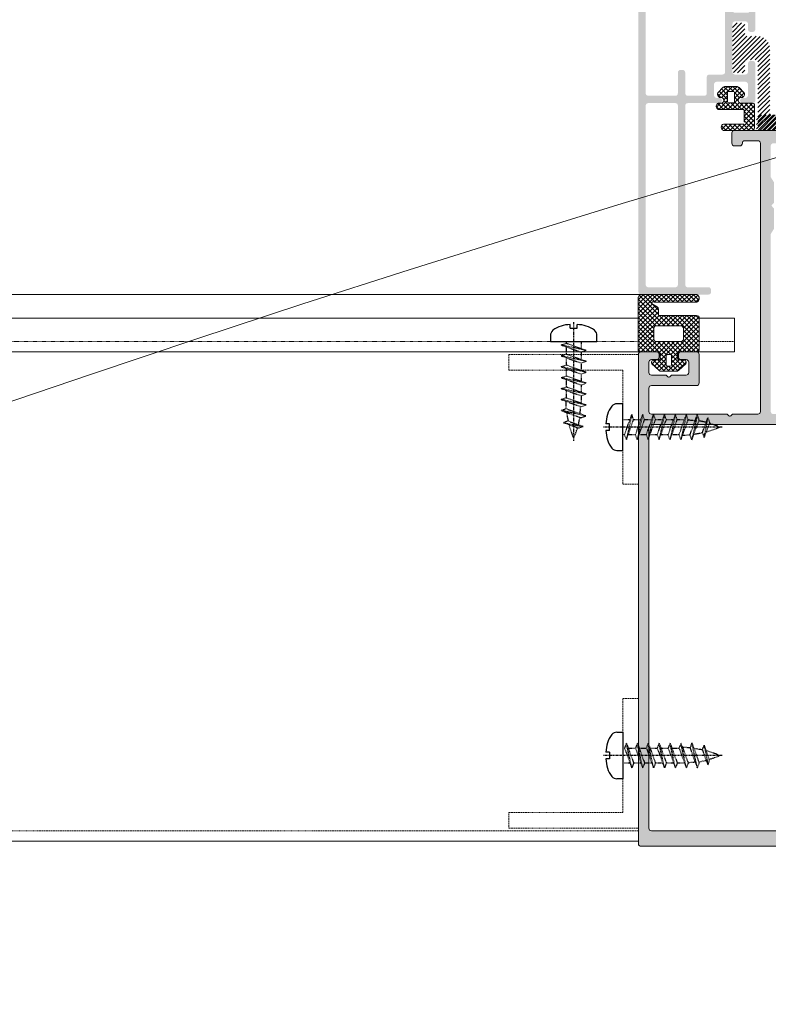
# Model space of a CAD drawing. Header units: millimetres. Extents: x -226731 to 126254, y -16359 to 60195.
# Tile 254 of 256: x -139063 to -138919, y 20748 to 20938. Entities that reach past the tile are written whole.
import ezdxf

# ---------------------------------------------------------------- set-up
doc = ezdxf.new("R2010")
doc.units = ezdxf.units.MM
doc.header["$LTSCALE"] = 0.1
doc.header["$MEASUREMENT"] = 0
doc.linetypes.add('CENTER', pattern=[2, 1.25, -0.25, 0.25, -0.25])
doc.linetypes.add('HIDDEN', pattern=[0.375, 0.25, -0.125])
doc.layers.get('0').update_dxf_attribs({"lineweight": 5})
for name, color, linetype, lineweight in [('01. Aluminium (Main Structure)', 6, 'Continuous', 5), ('0_CCE_ FF_SIDE WALL SPRINKLER', 6, 'Continuous', 0), ('3_Hatch', 8, 'Continuous', 0), ('FIRE CIRCULE', 7, 'Continuous', 5), ('SPRINKLER COVERAGE AREA', 1, 'Continuous', 9)]:
    doc.layers.add(name, color=color, linetype=linetype, lineweight=lineweight)
for name, color, linetype in [('A-ANNO-DIMS-30', 7, 'Continuous'), ('CENTER LINE', 8, 'CENTER'), ('FIRE FIGHTING SERVICES', 5, 'Continuous'), ('HARDWARES', 7, 'Continuous')]:
    doc.layers.add(name, color=color, linetype=linetype)
doc.styles.add('A-ANNO-DIM regular', font='isocp.shx')
doc.dimstyles.new('A-100mm-Regular', dxfattribs={"dimtxt": 200, "dimasz": 100, "dimexe": 100, "dimexo": 10, "dimgap": 50, "dimtad": 1, "dimdec": 0, "dimzin": 12, "dimdsep": 46, "dimtxsty": 'A-ANNO-DIM regular', "dimblk": 'ARCHTICK', "dimcen": 0, "dimdle": 100, "dimclrd": 205, "dimclre": 205, "dimclrt": 211, "dimadec": 0, "dimazin": 0, "dimtfac": 1, "dimtdec": 0, "dimtix": 1, "dimtmove": 2, "dimatfit": 3, "dimldrblk": 'ARCHTICK', "dimfxl": 0, "dimtvp": 1, "dimtolj": 1, "dimtzin": 0, "dimarcsym": 0})

# ---------------------------------------------------------------- blocks, each defined once
blk = doc.blocks.new('*U429')
at = {"layer": '3_Hatch'}
h = blk.add_hatch(color=8, dxfattribs=at)
h.dxf.hatch_style = 1
h.paths.add_polyline_path([(-4.22, 77.48), (-3.91, 77.79), (-3.91, 81.75), (-4.5, 82.78), (-4.5, 116.97), (-4.46, 117.16), (-4.35, 117.32), (-4.21, 117.43), (-4, 117.47), (4, 117.47), (4.19, 117.43), (4.35, 117.32), (4.46, 117.16), (4.52, 116.97), (4.52, 82.78), (3.89, 81.75), (3.89, 77.79), (4.21, 77.48), (4.3, 77.33), (4.3, 77.18), (4.21, 77.04), (3.89, 76.74), (3.89, 72.78), (4.52, 71.75), (4.52, 65.75), (4.46, 65.57), (4.35, 65.41), (4.19, 65.3), (4, 65.26), (-4, 65.26), (-4.21, 65.3), (-4.35, 65.41), (-4.46, 65.57), (-4.5, 65.75), (-4.5, 71.75), (-3.91, 72.78), (-3.91, 76.74), (-4.22, 77.04), (-4.28, 77.18), (-4.28, 77.33)], flags=16)
h.paths.add_polyline_path([(10.04, 65.44), (9.98, 65.26), (9.97, 65.08), (9.86, 64.91), (9.69, 64.8), (9.51, 64.77), (7, 64.77), (6.82, 64.8), (6.64, 64.91), (6.53, 65.08), (6.51, 65.26), (6.51, 116.97), (6.53, 117.16), (6.64, 117.32), (6.82, 117.43), (7, 117.47), (11.89, 117.47), (12.18, 117.78), (12.33, 117.87), (12.47, 117.87), (12.6, 117.78), (12.93, 117.47), (27.5, 117.47), (27.69, 117.43), (27.87, 117.32), (27.96, 117.16), (28, 116.97), (28, 112.48), (27.96, 112.27), (27.87, 112.11), (27.69, 112), (27.5, 111.96), (18.82, 111.96), (18.62, 111.93), (18.45, 111.82), (18.34, 111.65), (18.3, 111.45), (18.3, 105.98), (18.34, 105.78), (18.45, 105.6), (18.62, 105.51), (18.82, 105.47), (21.8, 105.47), (22, 105.51), (22.16, 105.6), (22.27, 105.78), (22.29, 105.98), (22.29, 106.46), (22.27, 106.66), (22.16, 106.81), (22, 106.92), (21.8, 106.97), (20.81, 106.97), (20.61, 107.01), (20.46, 107.12), (20.35, 107.26), (20.3, 107.47), (20.3, 109.46), (20.35, 109.66), (20.46, 109.81), (20.61, 109.92), (20.81, 109.97), (23.64, 109.97), (23.94, 110.28), (24.08, 110.35), (24.23, 110.35), (24.36, 110.28), (24.69, 109.97), (27.5, 109.97), (27.69, 109.92), (27.87, 109.81), (27.96, 109.66), (28, 109.46), (28, 107.47), (27.96, 107.26), (27.87, 107.12), (27.69, 107.01), (27.5, 106.97), (26.52, 106.97), (26.31, 106.92), (26.17, 106.81), (26.06, 106.66), (26, 106.46), (26, 105.98), (26.06, 105.78), (26.17, 105.6), (26.31, 105.51), (26.52, 105.47), (29.51, 105.47), (29.7, 105.51), (29.86, 105.6), (29.97, 105.78), (29.99, 105.98), (29.97, 200.47), (29.86, 200.65), (29.78, 200.7), (29.7, 200.76), (29.61, 200.77), (29.51, 200.78), (-29.51, 200.78), (-29.71, 200.76), (-29.86, 200.65), (-29.97, 200.47), (-30.01, 200.3), (-30.01, 105.98), (-29.97, 105.78), (-29.86, 105.6), (-29.71, 105.51), (-29.51, 105.47), (-26.5, 105.47), (-26.31, 105.51), (-26.15, 105.6), (-26.04, 105.78), (-26, 105.98), (-26, 106.46), (-26.04, 106.66), (-26.15, 106.81), (-26.31, 106.92), (-26.5, 106.97), (-27.52, 106.97), (-27.69, 107.01), (-27.87, 107.12), (-27.98, 107.26), (-28.01, 107.47), (-28.01, 109.46), (-27.98, 109.66), (-27.87, 109.81), (-27.69, 109.92), (-27.52, 109.97), (-24.69, 109.97), (-24.37, 110.28), (-24.25, 110.35), (-24.06, 110.35), (-23.94, 110.28), (-23.63, 109.97), (-20.81, 109.97), (-20.61, 109.92), (-20.44, 109.81), (-20.33, 109.66), (-20.3, 109.46), (-20.3, 107.47), (-20.33, 107.26), (-20.44, 107.12), (-20.61, 107.01), (-20.81, 106.97), (-21.82, 106.97), (-22.02, 106.92), (-22.16, 106.81), (-22.27, 106.66), (-22.31, 106.46), (-22.31, 105.98), (-22.27, 105.78), (-22.16, 105.6), (-22.02, 105.51), (-21.82, 105.47), (-18.8, 105.47), (-18.61, 105.51), (-18.45, 105.6), (-18.34, 105.78), (-18.3, 105.98), (-18.3, 111.45), (-18.34, 111.65), (-18.45, 111.82), (-18.61, 111.93), (-18.8, 111.96), (-27.52, 111.96), (-27.69, 112), (-27.87, 112.11), (-27.98, 112.27), (-28.01, 112.48), (-28.01, 116.97), (-27.98, 117.16), (-27.87, 117.32), (-27.69, 117.43), (-27.52, 117.47), (-12.93, 117.47), (-12.62, 117.78), (-12.49, 117.87), (-12.34, 117.87), (-12.18, 117.78), (-11.87, 117.47), (-7, 117.47), (-6.8, 117.43), (-6.66, 117.32), (-6.55, 117.16), (-6.51, 116.97), (-6.51, 65.26), (-6.55, 65.08), (-6.66, 64.91), (-6.8, 64.8), (-7, 64.77), (-9.51, 64.77), (-9.71, 64.8), (-9.86, 64.91), (-9.97, 65.08), (-10, 65.26), (-10.04, 65.44), (-10.15, 65.63), (-10.31, 65.74), (-10.5, 65.75), (-11.5, 65.75), (-11.7, 65.74), (-11.85, 65.63), (-11.96, 65.44), (-12.01, 65.26), (-12.01, 63.25), (-11.96, 63.07), (-11.85, 62.9), (-11.7, 62.79), (-11.5, 62.77), (-0.53, 62.77), (-0.2, 63.07), (-0.07, 63.14), (0.07, 63.14), (0.22, 63.07), (0.51, 62.77), (11.5, 62.77), (11.69, 62.79), (11.85, 62.9), (11.96, 63.07), (12.01, 63.25), (12.01, 65.26), (11.96, 65.44), (11.85, 65.63), (11.69, 65.74), (11.5, 65.75), (10.5, 65.75), (10.3, 65.74), (10.15, 65.63)])
h.paths.add_polyline_path([(28, 197.28), (27.96, 197.47), (27.87, 197.65), (27.69, 197.76), (27.5, 197.8), (-27.52, 197.8), (-27.69, 197.76), (-27.87, 197.65), (-27.98, 197.47), (-28.01, 197.28), (-28.01, 119.97), (-27.98, 119.77), (-27.87, 119.63), (-27.69, 119.52), (-27.52, 119.46), (27.5, 119.46), (27.69, 119.52), (27.87, 119.63), (27.96, 119.77), (28, 119.97)], flags=16)
h = blk.add_hatch(color=8, dxfattribs=at)
h.dxf.hatch_style = 1
h.paths.add_polyline_path([(28.61, 92.53), (28.61, 57.99), (28.57, 57.83), (28.46, 57.65), (28.28, 57.54), (28.1, 57.52), (22.9, 57.52), (22.7, 57.54), (22.54, 57.65), (22.44, 57.83), (22.41, 57.99), (22.41, 92.53), (22.44, 92.71), (22.54, 92.87), (22.7, 92.98), (22.9, 93.02), (28.1, 93.02), (28.28, 92.98), (28.46, 92.87), (28.57, 92.71)], flags=16)
h.paths.add_polyline_path([(22.41, 37.89), (22.35, 38.09), (22.24, 38.26), (22.1, 38.37), (21.9, 38.4), (21.49, 38.4), (21.31, 38.37), (21.15, 38.26), (21.04, 38.09), (21, 37.89), (21, 33.9), (20.95, 33.7), (20.84, 33.54), (20.69, 33.43), (20.49, 33.41), (13.79, 33.41), (13.61, 33.43), (13.45, 33.54), (13.34, 33.7), (13.3, 33.9), (13.3, 51.5), (13.34, 51.7), (13.45, 51.85), (13.61, 51.96), (13.79, 52.01), (16.35, 52.01), (16.54, 52.05), (16.7, 52.16), (16.81, 52.32), (16.85, 52.5), (16.85, 55.6), (16.87, 55.8), (16.98, 55.96), (17.16, 56.07), (17.36, 56.11), (20.49, 56.11), (20.69, 56.07), (20.84, 55.96), (20.95, 55.8), (21, 55.6), (21, 51.61), (21.04, 51.41), (21.15, 51.26), (21.31, 51.15), (21.49, 51.12), (21.9, 51.12), (22.1, 51.15), (22.24, 51.26), (22.35, 51.41), (22.41, 51.61), (22.41, 55.6), (22.44, 55.8), (22.54, 55.96), (22.7, 56.07), (22.9, 56.11), (28.1, 56.11), (28.28, 56.07), (28.46, 55.96), (28.57, 55.8), (28.61, 55.6), (28.61, 33.9), (28.57, 33.7), (28.46, 33.54), (28.28, 33.43), (28.1, 33.41), (22.9, 33.41), (22.7, 33.43), (22.54, 33.54), (22.44, 33.7), (22.41, 33.9)], flags=16)
h.paths.add_polyline_path([(12.2, 36.54), (11.89, 36.23), (11.89, 33.9), (11.85, 33.7), (11.74, 33.54), (11.58, 33.43), (11.38, 33.41), (9, 33.41), (8.8, 33.43), (8.65, 33.54), (8.54, 33.7), (8.49, 33.9), (8.49, 34.51), (8.45, 34.69), (8.34, 34.85), (8.18, 34.96), (8, 35), (7.79, 34.96), (7.63, 34.85), (7.52, 34.69), (7.48, 34.51), (7.48, 32.49), (7.52, 32.31), (7.63, 32.15), (7.79, 32.04), (8, 32), (28.5, 32), (28.7, 31.95), (28.85, 31.84), (28.96, 31.69), (29.01, 31.49), (29.01, 30.48), (29.05, 30.3), (29.14, 30.13), (29.3, 30.02), (29.51, 30.01), (29.69, 30.02), (29.85, 30.13), (29.96, 30.3), (30, 30.48), (30, 93.92), (29.96, 94.12), (29.85, 94.28), (29.69, 94.39), (29.51, 94.41), (16.5, 94.41), (16.3, 94.39), (16.15, 94.28), (16.04, 94.12), (15.99, 93.92), (15.99, 93.52), (16.04, 93.35), (16.15, 93.17), (16.3, 93.06), (16.5, 93.02), (20.49, 93.02), (20.69, 92.98), (20.84, 92.87), (20.95, 92.71), (21, 92.53), (21, 57.99), (20.95, 57.83), (20.84, 57.65), (20.69, 57.54), (20.49, 57.52), (14.42, 57.52), (14.25, 57.48), (14.16, 57.43), (14.07, 57.37), (14.01, 57.3), (13.96, 57.22), (13.94, 57.13), (13.92, 57.06), (13.92, 56.97), (13.94, 56.88), (13.96, 56.79), (14.01, 56.71), (14.07, 56.64), (14.16, 56.58), (14.25, 56.55), (14.36, 56.51), (14.95, 56.51), (15.15, 56.46), (15.29, 56.35), (15.4, 56.2), (15.44, 56), (15.44, 53.91), (15.4, 53.71), (15.29, 53.55), (15.15, 53.44), (14.95, 53.4), (9.38, 53.4), (9.2, 53.44), (9.04, 53.55), (8.93, 53.71), (8.89, 53.91), (8.89, 56), (8.93, 56.2), (9.04, 56.35), (9.2, 56.46), (9.38, 56.51), (9.92, 56.51), (10.12, 56.55), (10.26, 56.66), (10.37, 56.8), (10.43, 57.01), (10.37, 57.21), (10.26, 57.35), (10.12, 57.46), (9.92, 57.52), (8, 57.52), (7.79, 57.46), (7.63, 57.35), (7.52, 57.21), (7.48, 57.01), (7.48, 49.91), (7.52, 49.71), (7.63, 49.54), (7.79, 49.43), (8, 49.4), (8.38, 49.4), (8.58, 49.43), (8.76, 49.54), (8.84, 49.71), (8.89, 49.91), (8.89, 51.5), (8.93, 51.7), (9.04, 51.85), (9.2, 51.96), (9.38, 52.01), (11.38, 52.01), (11.58, 51.96), (11.74, 51.85), (11.85, 51.7), (11.89, 51.5), (11.89, 42.24), (11.85, 42.06), (11.74, 41.9), (11.58, 41.79), (11.38, 41.73), (9.38, 41.73), (9.2, 41.79), (9.04, 41.9), (8.93, 42.06), (8.89, 42.24), (8.89, 43.3), (8.84, 43.49), (8.76, 43.65), (8.58, 43.76), (8.38, 43.8), (8, 43.8), (7.79, 43.76), (7.63, 43.65), (7.52, 43.49), (7.48, 43.3), (7.48, 38.99), (7.5, 38.86), (7.54, 38.77), (7.59, 38.69), (7.65, 38.64), (7.7, 38.59), (7.78, 38.55), (7.85, 38.51), (7.92, 38.49), (8, 38.49), (8.09, 38.49), (8.16, 38.53), (8.23, 38.57), (8.31, 38.6), (8.36, 38.68), (8.42, 38.75), (8.49, 38.99), (8.49, 39.59), (8.54, 39.79), (8.65, 39.96), (8.8, 40.07), (9, 40.09), (11.38, 40.09), (11.58, 40.07), (11.74, 39.96), (11.85, 39.79), (11.89, 39.59), (11.89, 37.27), (12.2, 36.96), (12.29, 36.83), (12.29, 36.66)])
h = blk.add_hatch(dxfattribs=at)
h.set_pattern_fill('ANSI31', color=8, scale=5)
h.set_pattern_definition([(45, (-26191.7542, -15010.3187), (-0.441941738, 0.441941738), [])])
h.paths.add_polyline_path([(-9.5, 44.17), (-9.48, 44.32), (-9.39, 44.47), (-9.26, 44.54), (-9.11, 44.58), (-7.19, 44.58), (-7.06, 44.58), (-6.81, 44.59), (-6.57, 44.65), (-6.33, 44.72), (-6.11, 44.81), (-5.89, 44.92), (-5.69, 45.07), (-5.51, 45.22), (-5.34, 45.38), (-5.2, 45.58), (-5.05, 45.76), (-4.94, 45.98), (-4.85, 46.2), (-4.78, 46.44), (-4.72, 46.68), (-4.7, 46.94), (-4.69, 47.06), (-4.69, 59.37), (-4.67, 59.54), (-4.58, 59.66), (-4.45, 59.76), (-4.3, 59.77), (6.87, 59.77), (7.02, 59.81), (7.15, 59.9), (7.22, 60.03), (7.26, 60.19), (7.26, 62.39), (7.22, 62.53), (7.15, 62.66), (7.02, 62.75), (6.87, 62.77), (-6.61, 62.77), (-6.75, 62.75), (-6.88, 62.66), (-6.97, 62.53), (-6.99, 62.39), (-6.99, 49.57), (-7.03, 49.42), (-7.1, 49.28), (-7.25, 49.2), (-7.39, 49.17), (-9.11, 49.17), (-9.26, 49.2), (-9.39, 49.28), (-9.48, 49.42), (-9.5, 49.57), (-9.5, 51.29), (-9.51, 51.43), (-9.6, 51.56), (-9.73, 51.65), (-9.9, 51.67), (-11.49, 51.67), (-11.65, 51.65), (-11.78, 51.56), (-11.87, 51.43), (-11.89, 51.29), (-11.89, 42.45), (-11.87, 42.31), (-11.78, 42.2), (-11.65, 42.11), (-11.49, 42.07), (-9.9, 42.07), (-9.73, 42.11), (-9.6, 42.2), (-9.51, 42.31), (-9.5, 42.45)])
h = blk.add_hatch(dxfattribs=at)
h.set_pattern_fill('ANSI31', color=8, scale=5)
h.set_pattern_definition([(45, (-26191.7542, -14950.54475), (-0.441941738, 0.441941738), [])])
h.paths.add_polyline_path([(9.48, 44.32), (9.5, 44.17), (9.5, 42.45), (9.51, 42.31), (9.6, 42.2), (9.73, 42.11), (9.9, 42.07), (11.49, 42.07), (11.65, 42.11), (11.78, 42.2), (11.87, 42.31), (11.89, 42.45), (11.89, 51.29), (11.87, 51.43), (11.78, 51.56), (11.65, 51.65), (11.49, 51.67), (9.9, 51.67), (9.73, 51.65), (9.6, 51.56), (9.51, 51.43), (9.5, 51.29), (9.5, 49.57), (9.48, 49.42), (9.39, 49.28), (9.26, 49.2), (9.11, 49.17), (7.39, 49.17), (7.25, 49.2), (7.1, 49.28), (7.03, 49.42), (6.99, 49.57), (6.99, 62.39), (6.97, 62.53), (6.88, 62.66), (6.75, 62.75), (6.61, 62.77), (-6.87, 62.77), (-7.02, 62.75), (-7.15, 62.66), (-7.22, 62.53), (-7.26, 62.39), (-7.26, 60.19), (-7.22, 60.03), (-7.15, 59.9), (-7.02, 59.81), (-6.87, 59.77), (4.3, 59.77), (4.45, 59.76), (4.58, 59.66), (4.67, 59.54), (4.69, 59.37), (4.69, 47.06), (4.7, 46.94), (4.72, 46.68), (4.78, 46.44), (4.85, 46.2), (4.94, 45.98), (5.05, 45.76), (5.2, 45.58), (5.34, 45.38), (5.51, 45.22), (5.69, 45.07), (5.89, 44.92), (6.11, 44.81), (6.33, 44.72), (6.57, 44.65), (6.81, 44.59), (7.06, 44.58), (7.19, 44.58), (9.11, 44.58), (9.26, 44.54), (9.39, 44.47)])
at = {"layer": '01. Aluminium (Main Structure)', "color": 8, "linetype": 'ByBlock'}
for p, q in [((-29.51, 200.78), (29.51, 200.78)), ((29.51, 200.78), (29.7, 200.76)), ((29.7, 200.76), (29.86, 200.65)), ((29.86, 200.65), (29.97, 200.47)), ((29.97, 200.47), (29.99, 200.3)), ((29.99, 200.3), (29.99, 105.98)), ((-27.52, 197.8), (27.5, 197.8)), ((27.5, 197.8), (27.69, 197.76)), ((27.69, 197.76), (27.87, 197.65)), ((27.87, 197.65), (27.96, 197.47)), ((27.96, 197.47), (28, 197.28)), ((28, 197.28), (28, 119.97)), ((27.87, 119.63), (27.69, 119.52)), ((27.96, 119.77), (27.87, 119.63)), ((28, 119.97), (27.96, 119.77)), ((27.5, 119.46), (-27.52, 119.46)), ((11.89, 117.47), (12.18, 117.78)), ((12.18, 117.78), (12.33, 117.87)), ((12.33, 117.87), (12.47, 117.87)), ((12.47, 117.87), (12.6, 117.78)), ((12.6, 117.78), (12.93, 117.47)), ((27.69, 119.52), (27.5, 119.46)), ((6.51, 116.97), (6.53, 117.16)), ((6.51, 65.26), (6.51, 116.97)), ((6.53, 117.16), (6.64, 117.32)), ((6.64, 117.32), (6.82, 117.43)), ((6.82, 117.43), (7, 117.47)), ((7, 117.47), (11.89, 117.47)), ((12.93, 117.47), (27.5, 117.47)), ((27.5, 117.47), (27.69, 117.43)), ((27.69, 117.43), (27.87, 117.32)), ((27.87, 117.32), (27.96, 117.16)), ((27.96, 117.16), (28, 116.97)), ((28, 116.97), (28, 112.48)), ((27.69, 112), (27.5, 111.96)), ((27.87, 112.11), (27.69, 112)), ((27.96, 112.27), (27.87, 112.11)), ((28, 112.48), (27.96, 112.27)), ((18.3, 111.45), (18.34, 111.65)), ((18.3, 111.45), (18.3, 105.98)), ((18.34, 111.65), (18.45, 111.82)), ((18.45, 111.82), (18.62, 111.93)), ((18.62, 111.93), (18.82, 111.96)), ((27.5, 111.96), (18.82, 111.96)), ((23.64, 109.97), (23.94, 110.28)), ((23.94, 110.28), (24.08, 110.35)), ((24.08, 110.35), (24.23, 110.35)), ((24.23, 110.35), (24.36, 110.28)), ((24.36, 110.28), (24.69, 109.97)), ((20.3, 109.46), (20.35, 109.66)), ((20.3, 107.47), (20.3, 109.46)), ((20.35, 109.66), (20.46, 109.81)), ((20.46, 109.81), (20.61, 109.92)), ((20.61, 109.92), (20.81, 109.97)), ((20.81, 109.97), (23.64, 109.97)), ((24.69, 109.97), (27.5, 109.97)), ((27.5, 109.97), (27.69, 109.92)), ((27.69, 109.92), (27.87, 109.81)), ((27.87, 109.81), (27.96, 109.66)), ((27.96, 109.66), (28, 109.46)), ((28, 109.46), (28, 107.47)), ((20.35, 107.26), (20.3, 107.47)), ((20.46, 107.12), (20.35, 107.26)), ((20.61, 107.01), (20.46, 107.12)), ((20.81, 106.97), (20.61, 107.01)), ((21.8, 106.97), (20.81, 106.97)), ((21.8, 106.97), (22, 106.92)), ((22, 106.92), (22.16, 106.81)), ((22.16, 106.81), (22.27, 106.66)), ((22.27, 106.66), (22.29, 106.46)), ((22.29, 106.46), (22.29, 105.98)), ((26, 106.46), (26.06, 106.66)), ((26, 106.46), (26, 105.98)), ((26.06, 106.66), (26.17, 106.81)), ((26.17, 106.81), (26.31, 106.92)), ((26.31, 106.92), (26.52, 106.97)), ((27.5, 106.97), (26.52, 106.97)), ((27.69, 107.01), (27.5, 106.97)), ((27.87, 107.12), (27.69, 107.01)), ((27.96, 107.26), (27.87, 107.12)), ((28, 107.47), (27.96, 107.26)), ((18.34, 105.78), (18.3, 105.98)), ((18.45, 105.6), (18.34, 105.78)), ((18.62, 105.51), (18.45, 105.6)), ((18.82, 105.47), (18.62, 105.51)), ((18.82, 105.47), (21.8, 105.47)), ((22, 105.51), (21.8, 105.47)), ((22.16, 105.6), (22, 105.51)), ((22.27, 105.78), (22.16, 105.6)), ((22.29, 105.98), (22.27, 105.78)), ((26.06, 105.78), (26, 105.98)), ((26.17, 105.6), (26.06, 105.78)), ((26.31, 105.51), (26.17, 105.6)), ((26.52, 105.47), (26.31, 105.51)), ((26.52, 105.47), (29.51, 105.47)), ((29.7, 105.51), (29.51, 105.47)), ((29.86, 105.6), (29.7, 105.51)), ((29.97, 105.78), (29.86, 105.6)), ((29.99, 105.98), (29.97, 105.78)), ((6.53, 65.08), (6.51, 65.26)), ((6.64, 64.91), (6.53, 65.08)), ((6.82, 64.8), (6.64, 64.91)), ((7, 64.77), (6.82, 64.8)), ((9.51, 64.77), (7, 64.77)), ((9.69, 64.8), (9.51, 64.77)), ((9.86, 64.91), (9.69, 64.8)), ((9.97, 65.08), (9.86, 64.91)), ((9.98, 65.26), (9.97, 65.08)), ((9.98, 65.26), (10.04, 65.44)), ((10.04, 65.44), (10.15, 65.63)), ((10.15, 65.63), (10.3, 65.74)), ((10.3, 65.74), (10.5, 65.75)), ((10.5, 65.75), (11.5, 65.75)), ((11.5, 65.75), (11.69, 65.74)), ((11.69, 65.74), (11.85, 65.63)), ((11.85, 65.63), (11.96, 65.44)), ((11.96, 65.44), (12.01, 65.26)), ((12.01, 65.26), (12.01, 63.25)), ((0.51, 62.77), (11.5, 62.77)), ((11.69, 62.79), (11.5, 62.77)), ((11.85, 62.9), (11.69, 62.79)), ((11.96, 63.07), (11.85, 62.9)), ((12.01, 63.25), (11.96, 63.07))]:
    blk.add_line(p, q, dxfattribs=at)
at = {"layer": '3_Hatch', "color": 8}
for p, q in [((29.99, 199.78), (1150, 199.78)), ((20.86, 107.75), (22.29, 109.07)), ((22.74, 109.2), (25.57, 109.2)), ((24.46, 108.2), (23.86, 108.2)), ((26.02, 109.07), (27.45, 107.75)), ((22.07, 107.02), (21.57, 107.02)), ((22.5, 105.95), (22.5, 106.5)), ((23.66, 108), (23.66, 106.2)), ((24.66, 106.2), (24.66, 108)), ((25.82, 106.5), (25.82, 105.95)), ((26.74, 107.02), (26.24, 107.02)), ((11.51, 105.47), (19.87, 105.47)), ((11.51, 105.47), (11.51, 98.97)), ((18.29, 98.95), (18.29, 104.97)), ((18.79, 105.47), (22.09, 105.47)), ((23.86, 106), (24.46, 106)), ((26.22, 105.47), (29.79, 105.47)), ((28.4, 105.47), (1150, 105.47)), ((30.03, 105.22), (30.03, 94.94)), ((21.35, 102.99), (21.35, 100.94)), ((26.53, 103.49), (21.85, 103.49)), ((27.03, 100.94), (27.03, 102.99)), ((11.51, 98.97), (18.29, 98.97)), ((21.85, 100.44), (26.53, 100.44)), ((30.03, 98.97), (1150, 98.97)), ((25.97, 98.45), (18.79, 98.45)), ((26.17, 97.23), (26.17, 98.25)), ((27.17, 96.32), (26.4, 96.81)), ((18.75, 95.91), (26.98, 95.91)), ((29.46, 94.41), (18.75, 94.41)), ((29.51, 94.41), (1150, 94.41)), ((8.14, 62.77), (13.59, 62.77)), ((7.64, 57.8), (7.64, 62.27)), ((9.64, 61), (9.64, 58.87)), ((13.59, 61.57), (9.73, 61.57)), ((10.37, 57.52), (8.02, 57.52)), ((9.75, 58.72), (14.62, 58.72)), ((11.51, 57.28), (11.51, 55.49)), ((12.61, 57.48), (11.71, 57.48)), ((12.81, 55.49), (12.81, 57.28)), ((14.62, 57.52), (13.95, 57.52)), ((10.57, 54.52), (9.62, 55.54)), ((9.97, 56.42), (10.35, 56.42)), ((11.71, 55.29), (12.61, 55.29)), ((14.7, 55.54), (13.66, 54.43)), ((13.98, 56.42), (14.36, 56.42)), ((13.21, 54.29), (11.14, 54.29))]:
    blk.add_line(p, q, dxfattribs=at)
at = {"layer": '3_Hatch', "color": 8, "linetype": 'HIDDEN', "ltscale": 5}
for p, q in [((29.99, 197.78), (1150, 197.78)), ((54.99, 197.28), (29.99, 197.28)), ((29.99, 197.28), (29.99, 172.28)), ((54.99, 197.28), (54.99, 194.28)), ((32.99, 194.28), (32.99, 172.28)), ((54.99, 194.28), (32.99, 194.28)), ((29.99, 172.28), (32.99, 172.28)), ((29.99, 130.97), (32.99, 130.97)), ((29.99, 105.97), (29.99, 130.97)), ((32.99, 108.97), (32.99, 130.97)), ((54.99, 108.97), (32.99, 108.97)), ((54.99, 105.97), (54.99, 108.97)), ((54.99, 105.97), (29.99, 105.97)), ((11.51, 103.48), (18.29, 103.48)), ((21.74, 103.48), (26.63, 103.48))]:
    blk.add_line(p, q, dxfattribs=at)
at = {"layer": '3_Hatch', "color": 8, "linetype": 'Continuous'}
for p, q in [((20.83, 107.43), (22.59, 109.19)), ((21.28, 106.99), (23.49, 109.2)), ((26.26, 103.49), (21.46, 108.3)), ((23.66, 106.98), (21.92, 108.72)), ((22.18, 107.01), (24.37, 109.2)), ((22.2, 103.49), (26.93, 108.23)), ((23.66, 107.87), (22.4, 109.13)), ((24.21, 108.2), (23.2, 109.2)), ((26.27, 107.02), (24.09, 109.2)), ((24.25, 108.2), (25.26, 109.2)), ((24.66, 107.72), (26.01, 109.07)), ((24.66, 106.84), (26.47, 108.65)), ((27.15, 107.03), (24.97, 109.2)), ((27.49, 107.57), (25.95, 109.11)), ((18.29, 101.35), (23.66, 106.72)), ((21.85, 107.02), (21, 107.88)), ((22.5, 106.44), (23.66, 107.6)), ((25.38, 103.49), (22.5, 106.38)), ((25.8, 106.61), (24.66, 107.75)), ((30.03, 101.5), (24.66, 106.87)), ((26.61, 107.02), (27.39, 107.8)), ((18.29, 100.47), (23.83, 106.01)), ((18.29, 104.89), (18.87, 105.47)), ((18.29, 104), (19.76, 105.47)), ((18.29, 103.12), (20.64, 105.47)), ((18.29, 102.23), (21.52, 105.47)), ((21.35, 101.34), (18.29, 104.4)), ((21.35, 102.22), (18.35, 105.22)), ((21.36, 103.1), (18.98, 105.47)), ((21.84, 103.49), (19.86, 105.47)), ((22.73, 103.49), (20.75, 105.47)), ((23.61, 103.49), (21.63, 105.47)), ((24.5, 103.49), (22.36, 105.63)), ((23.08, 103.49), (25.82, 106.23)), ((23.96, 103.49), (26.03, 105.56)), ((30.03, 100.61), (24.59, 106.05)), ((24.85, 103.49), (26.83, 105.47)), ((25.73, 103.49), (27.71, 105.47)), ((26.61, 103.49), (28.59, 105.47)), ((30.03, 102.38), (26.94, 105.47)), ((27.02, 103.02), (29.48, 105.47)), ((27.03, 102.14), (30.03, 105.14)), ((30.03, 103.27), (27.82, 105.47)), ((30.03, 104.15), (28.7, 105.47)), ((30.03, 105.03), (29.59, 105.47)), ((23.36, 98.45), (18.29, 103.52)), ((18.29, 99.58), (21.35, 102.64)), ((22.47, 98.45), (18.29, 102.63)), ((25.1, 98.45), (30.03, 103.37)), ((27.03, 101.25), (30.03, 104.25)), ((30.03, 99.73), (27.03, 102.73)), ((21.59, 98.45), (18.29, 101.75)), ((20.7, 98.45), (18.29, 100.86)), ((18.33, 98.74), (21.35, 101.76)), ((18.92, 98.45), (21.35, 100.88)), ((25.99, 98.44), (30.03, 102.48)), ((26.17, 97.74), (30.03, 101.6)), ((26.26, 96.95), (30.03, 100.72)), ((30.03, 98.85), (27.03, 101.85)), ((30.03, 97.96), (27.03, 100.96)), ((19.82, 98.45), (18.29, 99.98)), ((18.94, 98.45), (18.29, 99.1)), ((19.8, 98.45), (21.79, 100.44)), ((20.68, 98.45), (22.67, 100.44)), ((21.57, 98.45), (23.56, 100.44)), ((24.24, 98.45), (22.25, 100.44)), ((22.45, 98.45), (24.44, 100.44)), ((25.12, 98.45), (23.13, 100.44)), ((23.34, 98.45), (25.33, 100.44)), ((26.01, 98.44), (24.02, 100.44)), ((24.22, 98.45), (26.21, 100.44)), ((30.03, 95.31), (24.9, 100.44)), ((30.03, 96.2), (25.79, 100.44)), ((30.03, 97.08), (26.65, 100.45)), ((26.77, 96.58), (30.03, 99.83)), ((27.34, 96.26), (30.03, 98.95)), ((29.83, 94.62), (26.17, 98.29)), ((27.26, 96.31), (26.17, 97.4)), ((26.37, 94.41), (30.03, 98.06)), ((27.26, 94.41), (30.03, 97.18)), ((18.29, 95.16), (19.03, 95.91)), ((19.43, 94.41), (18.35, 95.49)), ((18.55, 94.55), (19.92, 95.91)), ((20.32, 94.41), (18.82, 95.91)), ((19.3, 94.41), (20.8, 95.91)), ((21.2, 94.41), (19.7, 95.91)), ((20.19, 94.41), (21.69, 95.91)), ((22.09, 94.41), (20.59, 95.91)), ((21.07, 94.41), (22.57, 95.91)), ((22.97, 94.41), (21.47, 95.91)), ((21.95, 94.41), (23.45, 95.91)), ((23.85, 94.41), (22.35, 95.91)), ((22.84, 94.41), (24.34, 95.91)), ((24.74, 94.41), (23.24, 95.91)), ((23.72, 94.41), (25.22, 95.91)), ((25.62, 94.41), (24.12, 95.91)), ((24.61, 94.41), (26.11, 95.91)), ((26.51, 94.41), (25.01, 95.91)), ((25.49, 94.41), (26.98, 95.91)), ((27.39, 94.41), (25.89, 95.91)), ((28.27, 94.41), (26.77, 95.91)), ((29.16, 94.41), (27.4, 96.17)), ((28.14, 94.41), (30.03, 96.3)), ((29.02, 94.41), (30.03, 95.41)), ((7.64, 61.53), (8.88, 62.77)), ((7.64, 60.65), (9.76, 62.77)), ((7.67, 62.45), (7.96, 62.74)), ((9.24, 61.3), (7.85, 62.68)), ((9.85, 61.57), (8.65, 62.77)), ((10.73, 61.57), (9.53, 62.77)), ((9.55, 61.68), (10.64, 62.77)), ((10.33, 61.57), (11.53, 62.77)), ((11.61, 61.57), (10.41, 62.77)), ((11.21, 61.57), (12.41, 62.77)), ((12.5, 61.57), (11.3, 62.77)), ((12.1, 61.57), (13.3, 62.77)), ((13.38, 61.57), (12.18, 62.77)), ((13.97, 61.87), (13.07, 62.77)), ((9.64, 60.01), (7.64, 62.01)), ((7.64, 59.77), (9.23, 61.35)), ((9.64, 59.13), (7.64, 61.13)), ((7.64, 58.88), (9.64, 60.88)), ((9.64, 60.9), (9.41, 61.12)), ((12.98, 61.57), (13.94, 62.53)), ((10.37, 57.52), (7.64, 60.25)), ((7.64, 58), (9.64, 60)), ((9.48, 57.52), (7.64, 59.36)), ((8.04, 57.52), (9.64, 59.12)), ((8.6, 57.52), (7.64, 58.48)), ((8.92, 57.52), (10.12, 58.72)), ((9.61, 55.55), (12.78, 58.72)), ((9.81, 57.52), (11.01, 58.72)), ((11.51, 57.26), (10.05, 58.72)), ((10.56, 57.39), (11.89, 58.72)), ((11.51, 56.37), (10.72, 57.16)), ((12.17, 57.48), (10.94, 58.72)), ((13.55, 56.98), (11.82, 58.72)), ((12.42, 57.48), (13.66, 58.72)), ((13.92, 57.5), (12.7, 58.72)), ((12.81, 56.99), (14.54, 58.72)), ((14.73, 57.58), (13.59, 58.72)), ((14.23, 57.52), (14.99, 58.28)), ((15.01, 58.17), (14.47, 58.72)), ((10.91, 54.32), (9.55, 55.68)), ((11.83, 54.29), (9.8, 56.32)), ((10.04, 55.09), (11.51, 56.57)), ((10.47, 54.64), (11.51, 55.69)), ((11.51, 55.49), (10.52, 56.48)), ((11.01, 54.3), (12, 55.29)), ((12.71, 54.29), (11.71, 55.29)), ((11.88, 54.29), (14.01, 56.42)), ((13.53, 54.36), (12.6, 55.29)), ((12.77, 54.29), (14.66, 56.18)), ((12.81, 56.1), (13.56, 56.85)), ((14.42, 55.23), (12.81, 56.84)), ((13.99, 54.78), (12.81, 55.96)), ((14.79, 55.75), (14.12, 56.42))]:
    blk.add_line(p, q, dxfattribs=at)
at = {"layer": '3_Hatch', "color": 8, "linetype": 'HIDDEN'}
blk.add_line((30.03, 103.48), (1150, 103.48), dxfattribs=at)
at = {"layer": '3_Hatch', "color": 8}
for centre, radius, start, end in [((22.74, 108.4), 0.8, 90.0001, 124.0993), ((23.86, 108), 0.2, 90, 180), ((24.46, 108), 0.2, 360, 90), ((25.57, 108.4), 0.8, 55.9007, 90), ((21.37, 107.54), 0.553, 157.0553, 290.8747), ((22.1, 106.61), 0.411, 345.1294, 93.8472), ((26.21, 106.61), 0.41, 85.8157, 195.2748), ((26.94, 107.54), 0.553, 249.1254, 22.9447), ((18.79, 104.97), 0.5, 90.0022, 180), ((21.96, 105.99), 0.533, 284.2078, 355.4538), ((23.86, 106.2), 0.2, 180, 270), ((24.46, 106.2), 0.2, 270, 0), ((26.35, 105.99), 0.533, 184.5462, 255.7922), ((29.78, 105.22), 0.25, 0, 86.9111), ((21.85, 102.99), 0.5, 90, 180), ((26.53, 102.99), 0.5, 0, 90), ((21.85, 100.94), 0.5, 180, 270), ((26.53, 100.94), 0.5, 270, 0), ((18.79, 98.95), 0.5, 180, 270), ((25.97, 98.25), 0.2, 0.0142, 90), ((26.67, 97.23), 0.5, 180, 237.697), ((19.13, 95.16), 0.841, 116.8773, 243.1351), ((27.17, 96.07), 0.25, 220.6722, 90), ((29.26, 95.19), 0.8, 283.859, 342.2293), ((8.14, 62.27), 0.5, 90, 180), ((13.43, 62.17), 0.621, 284.9636, 75.0517), ((9.51, 61.39), 0.287, 38.635, 288.09), ((9.44, 61), 0.2, 0, 37.0365), ((9.84, 58.9), 0.2, 187.0702, 243.974), ((8.01, 57.91), 0.389, 195.6548, 270.5388), ((10.25, 56.93), 0.527, 280.8396, 6.0555), ((10.08, 56.88), 0.703, 9.1535, 65.3518), ((11.71, 57.28), 0.2, 90.0049, 180), ((12.61, 57.28), 0.2, 0.005, 90), ((14.25, 56.88), 0.703, 114.6482, 170.8465), ((14.08, 56.93), 0.527, 173.9445, 259.1604), ((14.37, 58.12), 0.65, 292.6094, 67.3906), ((10.06, 55.83), 0.524, 170.5977, 213.7552), ((10.23, 55.76), 0.703, 111.438, 167.6363), ((11.71, 55.49), 0.2, 180.0048, 270), ((12.61, 55.49), 0.2, 270.0051, 0), ((14.1, 55.76), 0.703, 12.3637, 68.562), ((14.27, 55.83), 0.524, 326.2448, 9.4023), ((11.13, 55.06), 0.769, 224.2645, 270.9894), ((13.21, 55.09), 0.8, 270.0013, 304.0993)]:
    blk.add_arc(centre, radius, start, end, dxfattribs=at)
at = {"layer": 'CENTER LINE', "color": 8, "linetype": 'CENTER'}
for p, q in [((13.86, 183.28), (36.76, 183.28)), ((42.49, 122.61), (42.49, 99.71)), ((13.86, 119.97), (36.76, 119.97))]:
    blk.add_line(p, q, dxfattribs=at)
at = {"layer": 'HARDWARES', "color": 8, "linetype": 'Continuous'}
for p, q in [((32.99, 187.77), (34.14, 187.77)), ((32.99, 178.8), (32.99, 187.77)), ((35.6, 182.62), (35.6, 183.95)), ((35.6, 183.95), (36.26, 183.95)), ((35.6, 182.62), (36.26, 182.62)), ((34.14, 178.8), (32.99, 178.8)), ((32.99, 124.46), (32.99, 115.48)), ((34.14, 124.46), (32.99, 124.46)), ((35.6, 120.63), (36.26, 120.63)), ((35.6, 120.63), (35.6, 119.31)), ((35.6, 119.31), (36.26, 119.31)), ((32.99, 115.48), (34.14, 115.48)), ((38, 103.48), (38, 102.33)), ((46.98, 103.48), (38, 103.48)), ((46.98, 102.33), (46.98, 103.48)), ((43.15, 100.87), (41.83, 100.87)), ((41.83, 100.87), (41.83, 100.21)), ((43.15, 100.87), (43.15, 100.21))]:
    blk.add_line(p, q, dxfattribs=at)
at = {"layer": 'HARDWARES', "color": 8}
for p, q in [((32.99, 178.8), (32.99, 187.77)), ((33.81, 178.8), (32.99, 178.8)), ((32.99, 124.46), (32.99, 115.48)), ((33.81, 124.46), (32.99, 124.46)), ((46.98, 103.48), (38, 103.48)), ((46.98, 102.66), (46.98, 103.48))]:
    blk.add_line(p, q, dxfattribs=at)
at = {"layer": 'HARDWARES', "color": 8, "linetype": 'HIDDEN'}
for p, q in [((16.62, 185.1), (16.29, 184.19)), ((16.29, 184.19), (17.34, 181.3)), ((17.68, 182.21), (16.62, 185.1)), ((17.34, 181.3), (16.62, 185.1)), ((22.53, 184.72), (21.12, 184.72)), ((24.63, 184.72), (23.23, 184.72)), ((26.73, 184.72), (25.33, 184.72)), ((28.83, 184.72), (27.43, 184.72)), ((30.94, 184.72), (29.53, 184.72)), ((17.68, 182.21), (17.34, 181.3)), ((23.58, 181.84), (22.17, 181.84)), ((25.68, 181.84), (24.27, 181.84)), ((27.78, 181.84), (26.38, 181.84)), ((29.88, 181.84), (28.48, 181.84)), ((31.98, 181.84), (30.58, 181.84)), ((32.99, 181.84), (32.68, 181.84)), ((16.29, 119.07), (17.34, 121.96)), ((17.34, 121.96), (16.62, 118.16)), ((17.68, 121.05), (17.34, 121.96)), ((17.68, 121.05), (16.62, 118.16)), ((23.58, 121.41), (22.17, 121.41)), ((25.68, 121.41), (24.27, 121.41)), ((27.78, 121.41), (26.38, 121.41)), ((29.88, 121.41), (28.48, 121.41)), ((31.98, 121.41), (30.58, 121.41)), ((32.99, 121.41), (32.68, 121.41)), ((40.68, 119.85), (41.59, 120.18)), ((43.57, 118.79), (40.68, 119.85)), ((44.48, 119.13), (40.68, 119.85)), ((41.59, 120.18), (44.48, 119.13)), ((16.62, 118.16), (16.29, 119.07)), ((22.53, 118.53), (21.12, 118.53)), ((24.63, 118.53), (23.23, 118.53)), ((26.73, 118.53), (25.33, 118.53)), ((28.83, 118.53), (27.43, 118.53)), ((30.94, 118.53), (29.53, 118.53)), ((43.57, 118.79), (44.48, 119.13)), ((41.05, 113.94), (41.05, 115.35)), ((43.93, 112.89), (43.93, 114.3)), ((41.05, 111.84), (41.05, 113.24)), ((43.93, 110.79), (43.93, 112.2)), ((41.05, 109.74), (41.05, 111.14)), ((43.93, 108.69), (43.93, 110.09)), ((41.05, 107.64), (41.05, 109.04)), ((41.05, 105.53), (41.05, 106.94)), ((43.93, 106.59), (43.93, 107.99)), ((43.93, 104.49), (43.93, 105.89)), ((43.93, 103.48), (43.93, 103.79))]:
    blk.add_line(p, q, dxfattribs=at)
for points in [[(19.71, 180.86), (20.06, 181.82), (18.66, 185.66), (19.71, 180.86), (18.31, 184.7), (18.66, 185.66)], [(21.82, 180.88), (22.17, 181.84), (20.77, 185.68), (21.82, 180.88), (20.42, 184.72), (20.77, 185.68)], [(23.92, 180.88), (24.27, 181.84), (22.88, 185.68), (23.92, 180.88), (22.53, 184.72), (22.88, 185.68)], [(26.03, 180.88), (26.38, 181.84), (24.98, 185.68), (26.03, 180.88), (24.63, 184.72), (24.98, 185.68)], [(28.13, 180.88), (28.48, 181.84), (27.08, 185.68), (28.13, 180.88), (26.73, 184.72), (27.08, 185.68)], [(30.23, 180.88), (30.58, 181.84), (29.18, 185.68), (30.23, 180.88), (28.83, 184.72), (29.18, 185.68)], [(32.33, 180.88), (32.68, 181.84), (31.29, 185.68), (32.33, 180.88), (30.94, 184.72), (31.29, 185.68)], [(32.99, 184.72), (31.64, 184.72)], [(19.71, 122.4), (20.06, 121.44), (18.66, 117.6), (19.71, 122.4), (18.31, 118.56), (18.66, 117.6)], [(21.82, 122.37), (22.17, 121.41), (20.77, 117.57), (21.82, 122.37), (20.42, 118.53), (20.77, 117.57)], [(23.92, 122.37), (24.27, 121.41), (22.88, 117.57), (23.92, 122.37), (22.53, 118.53), (22.88, 117.57)], [(26.03, 122.37), (26.38, 121.41), (24.98, 117.57), (26.03, 122.37), (24.63, 118.53), (24.98, 117.57)], [(28.13, 122.37), (28.48, 121.41), (27.08, 117.57), (28.13, 122.37), (26.73, 118.53), (27.08, 117.57)], [(30.23, 122.37), (30.58, 121.41), (29.18, 117.57), (30.23, 122.37), (28.83, 118.53), (29.18, 117.57)], [(32.33, 122.37), (32.68, 121.41), (31.29, 117.57), (32.33, 122.37), (30.94, 118.53), (31.29, 117.57)], [(32.99, 118.53), (31.64, 118.53)], [(44.92, 116.76), (43.96, 116.41), (40.12, 117.81), (44.92, 116.76), (41.08, 118.16), (40.12, 117.81)], [(44.89, 114.65), (43.93, 114.3), (40.09, 115.7), (44.89, 114.65), (41.05, 116.05), (40.09, 115.7)], [(44.89, 112.55), (43.93, 112.2), (40.09, 113.59), (44.89, 112.55), (41.05, 113.94), (40.09, 113.59)], [(44.89, 110.44), (43.93, 110.09), (40.09, 111.49), (44.89, 110.44), (41.05, 111.84), (40.09, 111.49)], [(44.89, 108.34), (43.93, 107.99), (40.09, 109.39), (44.89, 108.34), (41.05, 109.74), (40.09, 109.39)], [(44.89, 106.24), (43.93, 105.89), (40.09, 107.29), (44.89, 106.24), (41.05, 107.64), (40.09, 107.29)], [(44.89, 104.14), (43.93, 103.79), (40.09, 105.18), (44.89, 104.14), (41.05, 105.53), (40.09, 105.18)], [(41.05, 103.48), (41.05, 104.83)]]:
    blk.add_lwpolyline(points, dxfattribs=at)
at = {"layer": 'HARDWARES', "color": 8, "linetype": 'Continuous'}
for centre, radius, start, end in [((34.14, 186.4), 1.37, 41.7376, 90), ((30.69, 183.99), 5.57, 359.5407, 36.6338), ((30.69, 182.58), 5.57, 323.3662, 0.4593), ((34.14, 180.17), 1.37, 270, 318.2624), ((34.14, 123.09), 1.37, 41.7376, 90), ((30.69, 120.68), 5.57, 359.5407, 36.6338), ((30.69, 119.27), 5.57, 323.3662, 0.4593), ((34.14, 116.85), 1.37, 270, 318.2624), ((39.37, 102.33), 1.37, 180, 228.2624), ((41.78, 105.78), 5.57, 233.3662, 270.4593), ((43.2, 105.78), 5.57, 269.5407, 306.6338), ((45.61, 102.33), 1.37, 311.7376, 0)]:
    blk.add_arc(centre, radius, start, end, dxfattribs=at)
at = {"layer": 'HARDWARES', "color": 8, "linetype": 'HIDDEN'}
for centre, start, end in [((21.18, 167.94), 99.5795, 104.5622), ((21.19, 167.85), 92.508, 97.2926), ((21.18, 167.94), 106.6931, 113.9435), ((21.18, 198.63), 246.0565, 255.4243), ((21.18, 198.63), 257.9668, 263.6815), ((21.19, 198.55), 266.0961, 271.0584), ((21.19, 104.71), 88.9416, 93.9039), ((57.84, 115.29), 156.0565, 163.3069), ((27.14, 115.29), 14.5757, 23.9435), ((21.18, 104.62), 104.5757, 113.9435), ((21.18, 135.32), 246.0565, 253.3069), ((21.18, 104.62), 96.3185, 102.0332), ((21.18, 135.32), 255.4378, 260.4205), ((21.19, 135.41), 262.7074, 267.492), ((57.84, 115.29), 165.4378, 170.4205), ((27.14, 115.29), 6.3185, 12.0332), ((57.92, 115.28), 172.7074, 177.492), ((27.23, 115.28), 358.9416, 3.9039)]:
    blk.add_arc(centre, 16.79, start, end, dxfattribs=at)
blk = doc.blocks.new('_ArchTick')
at = {"color": 0, "linetype": 'ByBlock', "const_width": 0.15}
blk.add_lwpolyline([(-0.5, -0.5), (0.5, 0.5)], dxfattribs=at)
blk = doc.blocks.new('A$C2AD535C3')
at = {"layer": 'SPRINKLER COVERAGE AREA', "color": 1}
blk.add_circle((0, 0), 2500, dxfattribs=at)
blk = doc.blocks.new('G$C3584CA52')
at = {"layer": '0_CCE_ FF_SIDE WALL SPRINKLER', "color": 240, "xscale": -0.6, "yscale": 0.6, "zscale": 0.6}
blk.add_blockref('A$C2AD535C3', (0, -1500), dxfattribs=at)

msp = doc.modelspace()

# ---------------------------------------------------------------- linework, layer by layer
at = {"layer": 'FIRE CIRCULE', "color": 3}
for centre in [(-136708.5, 19689.6), (-137926.85, 17553.1)]:
    msp.add_circle(centre, 3500, dxfattribs=at)

# ---------------------------------------------------------------- block references
at = {"layer": '3_Hatch', "color": 8, "rotation": 179.9999999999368}
msp.add_blockref('*U429', (-138913.95, 20978.95), dxfattribs=at)
at = {"layer": 'FIRE FIGHTING SERVICES'}
msp.add_blockref('G$C3584CA52', (-139060.33, 21220.5), dxfattribs=at)

# ---------------------------------------------------------------- leaders
at = {"layer": 'A-ANNO-DIMS-30', "color": 8}
msp.add_leader([(-138736.38, 20679.18), (-138736.38, 22039.98), (-139542.21, 22039.98)], dimstyle='A-100mm-Regular', dxfattribs=at)

doc.saveas('drawing.dxf')
